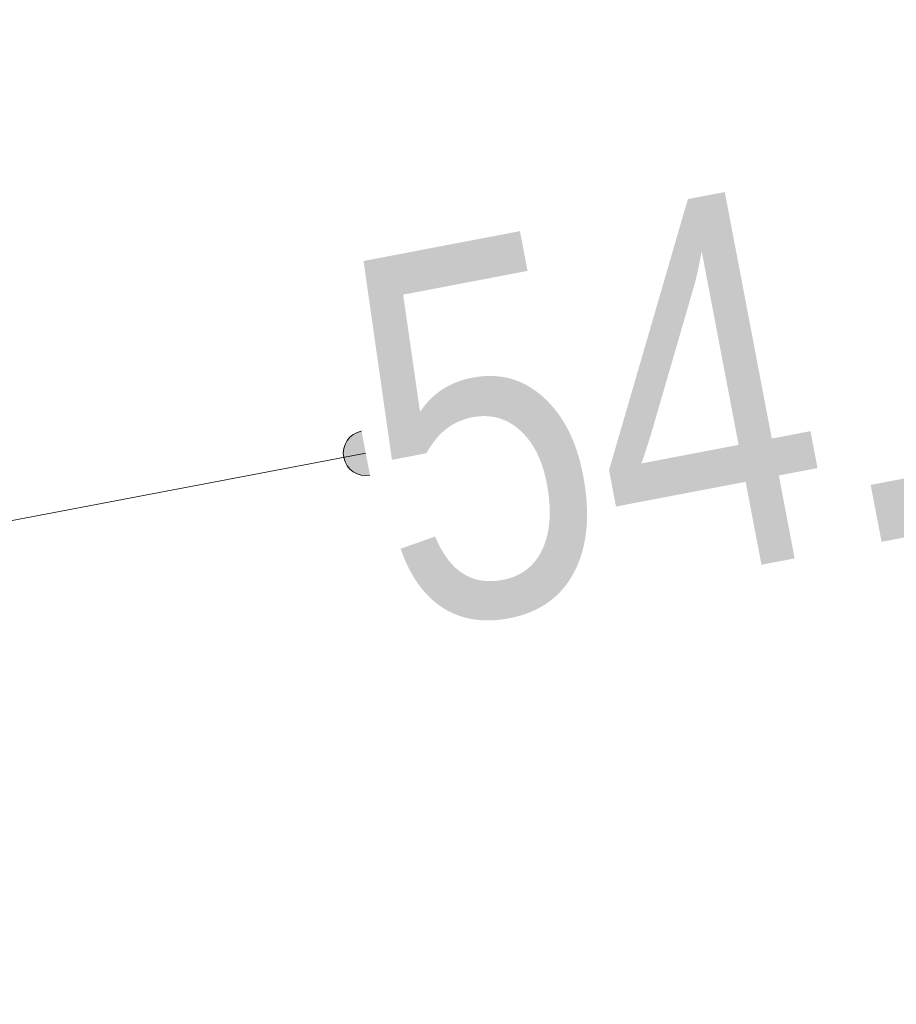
# Model space of a CAD drawing. Header units: metres. Extents: x 5504996 to 5514259, y 5943254 to 5951281.
# Tile 84 of 256: x 5509333.49 to 5509335.26, y 5947758.85 to 5947760.83. Entities that reach past the tile are written whole.
import ezdxf

# ---------------------------------------------------------------- set-up
doc = ezdxf.new("R2010")
doc.units = ezdxf.units.M
doc.layers.get('0').update_dxf_attribs({"linetype": 'CONTINUOUS', "lineweight": 18, "true_color": 0x000000})
doc.layers.add('GES_PrzewodWodociagowy', color=5, linetype='CONTINUOUS', lineweight=18, true_color=0x0000ff)
doc.layers.add('GES_Rzedna', color=7, linetype='CONTINUOUS', lineweight=18, true_color=0x000000)
doc.styles.get("Standard").update_dxf_attribs({"font": 'simplex.shx'})

# ---------------------------------------------------------------- blocks, each defined once
blk = doc.blocks.new('SUPS01_08')
at = {"linetype": 'Continuous', "lineweight": 13}
blk.add_hatch(color=0, dxfattribs=at).paths.add_polyline_path([(0, -0.0906, 1), (0, 0.0906, 1)])
at = {"color": 0, "linetype": 'Continuous', "lineweight": 13}
blk.add_circle((0, 0), 0.0906, dxfattribs=at)

msp = doc.modelspace()

# ---------------------------------------------------------------- linework, layer by layer
at = {"layer": 'GES_PrzewodWodociagowy', "color": 5, "linetype": 'Continuous', "lineweight": 18, "true_color": 0x0000ff, "flags": 128}
msp.add_lwpolyline([(5509138.36, 5947720.9), (5509174.01, 5947728.6), (5509231.6, 5947739.97), (5509256.3, 5947745.47), (5509274.52, 5947748.64), (5509301.26, 5947753.7), (5509321.85, 5947757.61), (5509334.19, 5947759.96), (5509357.04, 5947764.31), (5509377.95, 5947768.22), (5509384.39, 5947769.23), (5509396.23, 5947771.61), (5509414.22, 5947775.23), (5509437.05, 5947779.73), (5509466.55, 5947786.29), (5509482.96, 5947789.04), (5509501.32, 5947793.06)], dxfattribs=at)

# ---------------------------------------------------------------- block references
at = {"layer": 'GES_Rzedna', "color": 5, "linetype": 'Continuous', "true_color": 0x0000ff, "xscale": 0.5, "yscale": 0.5, "zscale": 0.5, "rotation": 360}
msp.add_blockref('SUPS01_08', (5509334.19, 5947759.96, 54.5), dxfattribs=at)

# ---------------------------------------------------------------- next in the draw order: texts
at = {"layer": 'GES_Rzedna', "color": 5, "true_color": 0x0000ff, "insert": (5509334.19, 5947759.96), "char_height": 0.75, "attachment_point": 4, "rotation": 10.8, "line_spacing_factor": 0.9, "bg_fill": 3, "box_fill_scale": 1, "bg_fill_color": 0, "bg_fill_transparency": 0}
msp.add_mtext('\\W0.7818x;\\fArial|b0|i0;54.50', dxfattribs=at)

doc.saveas('drawing.dxf')
